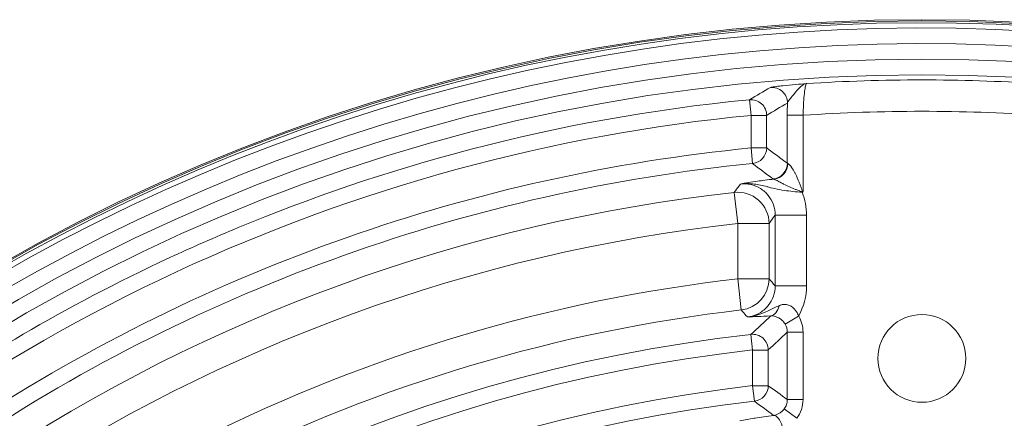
# Model space of a CAD drawing. Header units: inches. Extents: x 2.7 to 14.9, y -4.2 to 15.2.
# Tile 43 of 53: x 11.5 to 12.7, y 14.7 to 15.2. Entities that reach past the tile are written whole.
import ezdxf

# ---------------------------------------------------------------- set-up
doc = ezdxf.new("R2010")
doc.units = ezdxf.units.IN
doc.header["$MEASUREMENT"] = 0
doc.layers.add('Visible (ANSI)', color=7, linetype='Continuous', lineweight=18)
doc.layers.add('Visible Narrow (ANSI)', color=7, linetype='Continuous', lineweight=18)

msp = doc.modelspace()

# ---------------------------------------------------------------- linework, layer by layer
at = {"layer": 'Visible (ANSI)'}
for p, q in [((12.4371, 15.1249), (12.4371, 15.1249)), ((12.442, 15.1302), (12.442, 15.1302)), ((12.2425, 15.0772), (12.2425, 15.0772)), ((11.5742, 14.8784), (11.5742, 14.8784)), ((11.5742, 14.8784), (11.5742, 14.8784)), ((11.5825, 14.8605), (11.5825, 14.8605)), ((12.4379, 14.7147), (12.4222, 14.7265))]:
    msp.add_line(p, q, dxfattribs=at)
for centre, radius in [((12.5948, 12.8903), 2.3248), ((12.5948, 14.7899), 0.0551)]:
    msp.add_circle(centre, radius, dxfattribs=at)
msp.add_arc((12.5948, 12.8903), 2.3209, 13.8455, 166.4817, dxfattribs=at)
msp.add_ellipse((12.4079, 15.0346), major_axis=(-0.0013, -0.0196), ratio=0.962015, start_param=0.160863, end_param=1.635751, dxfattribs=at)
for points, knots in [([(12.4501, 15.1348), (12.4477, 15.1345), (12.4452, 15.1331), (12.4427, 15.1309), (12.4399, 15.1285), (12.4371, 15.1249), (12.4341, 15.1213), (12.4335, 15.1205), (12.4328, 15.1197), (12.4322, 15.1189), (12.4307, 15.1171), (12.4292, 15.1153), (12.4281, 15.1138), (12.4271, 15.1125), (12.4264, 15.1113), (12.4262, 15.1104)], [0, 0, 0, 0, 0.2892077, 0.2892077, 0.2892077, 0.6151792, 0.6151792, 0.6151792, 0.6872933, 0.6872933, 0.6872933, 0.8569977, 0.8569977, 0.8569977, 0.9996252, 0.9996252, 0.9996252, 0.9996252]), ([(12.4458, 14.9998), (12.4457, 14.9997), (12.4457, 14.9996), (12.4457, 14.9995), (12.4457, 14.9994), (12.4457, 14.9994), (12.4457, 14.9994), (12.4456, 14.9993), (12.4456, 14.9991), (12.4455, 14.9991), (12.4455, 14.999), (12.4454, 14.9989), (12.4454, 14.9989)], [0, 0, 0, 0, 0.3797686, 0.3797686, 0.3797686, 0.4761704, 0.4761704, 0.4761704, 0.7768668, 0.7768668, 0.7768668, 0.9990954, 0.9990954, 0.9990954, 0.9990954]), ([(12.4089, 14.7183), (12.4099, 14.7185), (12.4109, 14.7187), (12.412, 14.7191), (12.4153, 14.7201), (12.4191, 14.7225), (12.422, 14.7262), (12.4221, 14.7263), (12.4221, 14.7264), (12.4222, 14.7265)], [0, 0, 0, 0, 0.239969, 0.239969, 0.239969, 0.981214, 0.981214, 0.981214, 1, 1, 1, 1])]:
    msp.add_open_spline(points, degree=3, knots=knots, dxfattribs=at)
for points in [[(12.2055, 15.0909), (12.2055, 15.0909), (12.2055, 15.0909), (12.2055, 15.0909)], [(11.8317, 14.9907), (11.8317, 14.9907), (11.8317, 14.9907), (11.8318, 14.9908)], [(11.5752, 14.8789), (11.5752, 14.8789), (11.5752, 14.8789), (11.5751, 14.8789)]]:
    msp.add_open_spline(points, degree=3, dxfattribs=at)
at = {"layer": 'Visible Narrow (ANSI)'}
for p, q in [((12.3787, 15.1146), (12.3806, 15.095)), ((12.4002, 15.095), (12.3806, 15.095)), ((12.3806, 15.0541), (12.3806, 15.095)), ((12.4002, 15.095), (12.4002, 15.0541)), ((12.4261, 15.0348), (12.4261, 15.0951)), ((12.4458, 15.0951), (12.4261, 15.0951)), ((12.4458, 15.0951), (12.4458, 14.9998)), ((12.0165, 15.0488), (12.0164, 15.0489)), ((12.1126, 15.0522), (12.1126, 15.0522)), ((12.1313, 15.0563), (12.1313, 15.0563)), ((12.3825, 15.0345), (12.3806, 15.0541)), ((12.4002, 15.0541), (12.3806, 15.0541)), ((11.9315, 15.0037), (11.9315, 15.0037)), ((11.9133, 14.9979), (11.9133, 14.9979)), ((12.3639, 14.9592), (12.3595, 14.9983)), ((12.4109, 14.9697), (12.4502, 14.9697)), ((12.4109, 14.881), (12.4109, 14.9697)), ((12.4502, 14.9697), (12.4502, 14.881)), ((12.3639, 14.8898), (12.3639, 14.9592)), ((12.4032, 14.9592), (12.3639, 14.9592)), ((12.4032, 14.9592), (12.4032, 14.8898)), ((12.3684, 14.8507), (12.3639, 14.8898)), ((12.4032, 14.8898), (12.3639, 14.8898)), ((11.58, 14.8813), (11.58, 14.8813)), ((12.4109, 14.881), (12.4502, 14.881)), ((12.4137, 14.8416), (12.4137, 14.8416)), ((12.4403, 14.8428), (12.4234, 14.8328)), ((12.3826, 14.8004), (12.3805, 14.82)), ((12.4458, 14.8229), (12.4261, 14.8229)), ((12.4261, 14.7382), (12.4261, 14.8229)), ((12.4458, 14.8229), (12.4458, 14.7382)), ((12.3826, 14.7556), (12.3826, 14.8004)), ((12.3826, 14.8004), (12.4023, 14.8004)), ((12.4023, 14.8004), (12.4023, 14.7556)), ((12.3848, 14.7361), (12.3826, 14.7556)), ((12.3826, 14.7556), (12.4023, 14.7556)), ((12.4458, 14.7382), (12.4261, 14.7382))]:
    msp.add_line(p, q, dxfattribs=at)
for radius in [2.3232, 2.2751, 2.2554]:
    msp.add_circle((12.5948, 12.8903), radius, dxfattribs=at)
for radius, start, end in [(2.3144, 13.9829, 166.3443), (2.2947, 13.9388, 166.3884), (2.2492, 86.3094, 93.6906), (2.2098, 86.1324, 93.8676), (2.1211, 96.3691, 150.743), (2.0817, 96.3691, 150.743), (2.0128, 96.5883, 116.6371), (1.9734, 96.5883, 116.6371), (1.9415, 96.3394, 173.6606), (1.9219, 96.3394, 173.6606), (1.8774, 96.4903, 173.5097), (1.8577, 96.4903, 173.5097)]:
    msp.add_arc((12.5948, 12.8903), radius, start, end, dxfattribs=at)
for centre, major_axis, ratio, start_param, end_param in [((13.7222, 13.4229), (-2.5428, -0.7538), 0.793165, 5.010004, 5.021679), ((12.4066, 15.1104), (0.01, -0.017), 0.99816, 1.041351, 2.695225), ((12.3806, 15.095), (0.0101, -0.0169), 0.998139, 1.031786, 2.697924), ((14.1608, 12.8903), (3.0948, 0), 0.866223, 2.165775, 2.175956), ((12.4291, 15.0951), (0, 0.0578), 0.052336, 1.302578, 1.570787), ((12.3806, 15.0541), (-0.0117, -0.0158), 0.997885, 0.735631, 2.205658), ((7.1797, 12.8903), (-6.5236, 0), 0.553122, 3.778019, 3.784669), ((8.6435, 13.4891), (-4.9617, 0.671), 0.567409, 3.931003, 3.938859), ((12.4065, 15.0348), (-0.0118, -0.0158), 0.997864, 0.731197, 2.212292), ((12.4452, 15.0382), (-0.0191, -0.0033), 0.085887, 0.037552, 0.265195), ((12.4477, 15.0188), (-0.0395, -0.0034), 0.043546, 0.048557, 0.27035), ((12.3639, 14.9592), (0.0318, -0.0232), 0.998251, 0.631478, 2.31173), ((12.3471, 14.9652), (0.1021, 0.0172), 0.859518, 6.139164, 6.469788), ((12.3639, 14.8898), (-0.0296, -0.0259), 0.998597, 0.967715, 2.422172), ((12.363, 14.8809), (0.0872, 0.0013), 0.936355, 5.783973, 6.26973), ((12.4036, 14.8628), (0.0012, -0.0196), 0.645228, 0.057125, 1.174287), ((17.2414, 13.2296), (-5.7929, -0.43), 0.57703, 5.655961, 5.663824), ((12.4089, 14.8235), (-0.0091, 0.037), 0.96603, 4.463136, 5.012357), ((12.4076, 14.8231), (-0.0033, 0.0188), 0.968953, 4.53299, 5.081858), ((12.3826, 14.8004), (0.0136, -0.0143), 0.997399, 0.81269, 2.491575), ((18.3292, 12.8903), (6.8596, 0), 0.553122, 2.607167, 2.614029), ((12.3826, 14.7556), (-0.0116, -0.0159), 0.997912, 0.741436, 2.196922), ((7.9837, 12.8903), (-5.5584, 0), 0.553122, 3.786407, 3.793508), ((9.2304, 13.4082), (-4.2206, 0.5756), 0.566195, 3.940085, 3.948648), ((12.4125, 14.7363), (0.0112, 0.0344), 0.911265, 4.354517, 5.054701), ((12.4109, 14.6988), (-0.0025, 0.0195), 0.488721, 4.95227, 6.233167)]:
    msp.add_ellipse(centre, major_axis=major_axis, ratio=ratio, start_param=start_param, end_param=end_param, dxfattribs=at)
for points, knots in [([(12.4049, 15.13), (12.4052, 15.1302), (12.4065, 15.1304), (12.4085, 15.1307), (12.4105, 15.131), (12.4133, 15.1314), (12.4166, 15.1317), (12.4178, 15.1319), (12.419, 15.132), (12.4204, 15.1321), (12.4253, 15.1327), (12.431, 15.1332), (12.4368, 15.1337), (12.4411, 15.1341), (12.4456, 15.1345), (12.4501, 15.1348)], [0, 0, 0, 0, 0.2117394, 0.2117394, 0.2117394, 0.4222105, 0.4222105, 0.4222105, 0.499597, 0.499597, 0.499597, 0.7866007, 0.7866007, 0.7866007, 1, 1, 1, 1]), ([(12.4501, 15.1348), (12.4499, 15.1347), (12.4497, 15.1344), (12.4494, 15.1339), (12.4491, 15.1329), (12.4487, 15.1311), (12.4483, 15.1288), (12.448, 15.1264), (12.4476, 15.1234), (12.4473, 15.1199), (12.4469, 15.1164), (12.4466, 15.1124), (12.4464, 15.1082), (12.4461, 15.104), (12.4459, 15.0995), (12.4458, 15.0951)], [0, 0, 0, 0, 0.122783, 0.122783, 0.122783, 0.342112, 0.342112, 0.342112, 0.561655, 0.561655, 0.561655, 0.780899, 0.780899, 0.780899, 1, 1, 1, 1]), ([(10.3731, 13.1358), (10.3739, 13.1428), (10.3747, 13.1498), (10.3755, 13.1568), (10.404, 13.3942), (10.471, 13.6268), (10.5728, 13.8431), (10.5745, 13.8467), (10.5763, 13.8504), (10.5791, 13.8562), (10.5819, 13.8621), (10.5843, 13.8671), (10.5863, 13.8711), (10.5878, 13.8742), (10.589, 13.8768), (10.5901, 13.8789), (10.5911, 13.881), (10.5919, 13.8825), (10.5924, 13.8837), (10.5928, 13.8845), (10.5933, 13.8854), (10.5942, 13.8873), (10.5982, 13.8952), (10.6023, 13.9033), (10.606, 13.9106), (10.608, 13.9144), (10.6097, 13.9178), (10.6114, 13.9211), (10.6163, 13.9304), (10.6204, 13.9382), (10.6252, 13.947), (10.6279, 13.9521), (10.6307, 13.9573), (10.6337, 13.9628), (10.6449, 13.9832), (10.6585, 14.0073), (10.6783, 14.0402), (10.6792, 14.0417), (10.6802, 14.0432), (10.681, 14.0447), (10.6924, 14.0634), (10.7012, 14.0774), (10.7074, 14.0871), (10.7107, 14.0922), (10.7132, 14.0962), (10.7149, 14.0988), (10.7153, 14.0995), (10.7154, 14.0996), (10.7157, 14.1001), (10.716, 14.1005), (10.7165, 14.1013), (10.7177, 14.1031), (10.72, 14.1066), (10.7223, 14.1101), (10.7246, 14.1136), (10.727, 14.1173), (10.7294, 14.121), (10.7318, 14.1245), (10.7408, 14.1381), (10.7495, 14.1509), (10.7583, 14.1637), (10.7647, 14.1729), (10.7712, 14.1821), (10.7779, 14.1915), (10.7805, 14.1951), (10.7831, 14.1987), (10.7857, 14.2022), (10.8017, 14.2244), (10.8182, 14.2462), (10.835, 14.2677), (10.8448, 14.2802), (10.8547, 14.2926), (10.8648, 14.3049), (10.8698, 14.311), (10.8749, 14.3171), (10.8799, 14.3232), (10.8825, 14.3263), (10.885, 14.3293), (10.8868, 14.3314), (10.8877, 14.3324), (10.8878, 14.3325), (10.8878, 14.3326), (10.889, 14.334), (10.8997, 14.3468), (10.9205, 14.3704), (10.9309, 14.3822), (10.9439, 14.3966), (10.9596, 14.4136), (10.97, 14.4247), (10.9816, 14.4369), (10.9945, 14.4502), (11.0012, 14.457), (11.0085, 14.4644), (11.0144, 14.4703), (11.0166, 14.4725), (11.0177, 14.4735), (11.0177, 14.4736), (11.0185, 14.4744), (11.0234, 14.4793), (11.0326, 14.4883), (11.0449, 14.5003), (11.0648, 14.5196), (11.0931, 14.5452), (11.1417, 14.5894), (11.2151, 14.6529), (11.3201, 14.7258), (11.4074, 14.7864), (11.5168, 14.8535), (11.6521, 14.9165), (11.6796, 14.9293), (11.7081, 14.9418), (11.7376, 14.9541), (11.9131, 15.0269), (12.1277, 15.0902), (12.3787, 15.1146)], [0, 0, 0, 0, 0.006963, 0.006963, 0.006963, 0.242187, 0.242187, 0.242187, 0.246094, 0.246094, 0.246094, 0.25, 0.25, 0.25, 0.252947, 0.252947, 0.252947, 0.255859, 0.255859, 0.255859, 0.257812, 0.257812, 0.257812, 0.265625, 0.265625, 0.265625, 0.269651, 0.269651, 0.269651, 0.28125, 0.28125, 0.28125, 0.287882, 0.287882, 0.287882, 0.3125, 0.3125, 0.3125, 0.313641, 0.313641, 0.313641, 0.328125, 0.328125, 0.328125, 0.335937, 0.335937, 0.335937, 0.337891, 0.337891, 0.337891, 0.339844, 0.339844, 0.339844, 0.34375, 0.34375, 0.34375, 0.347897, 0.347897, 0.347897, 0.363618, 0.363618, 0.363618, 0.375, 0.375, 0.375, 0.379353, 0.379353, 0.379353, 0.40625, 0.40625, 0.40625, 0.421875, 0.421875, 0.421875, 0.429687, 0.429687, 0.429687, 0.433594, 0.433594, 0.433594, 0.435547, 0.435547, 0.435547, 0.46582, 0.46582, 0.46582, 0.480957, 0.480957, 0.480957, 0.490936, 0.490936, 0.490936, 0.496094, 0.496094, 0.496094, 0.498047, 0.498047, 0.498047, 0.552357, 0.552357, 0.552357, 0.625, 0.625, 0.625, 0.75, 0.75, 0.75, 0.853924, 0.853924, 0.853924, 0.875, 0.875, 0.875, 1, 1, 1, 1]), ([(12.3806, 15.095), (12.1318, 15.0708), (11.8871, 15.0041), (11.6604, 14.8986), (11.4338, 14.7932), (11.2255, 14.6494), (11.0464, 14.4742), (10.9596, 14.3894), (10.8803, 14.298), (10.8085, 14.2002), (10.8062, 14.197), (10.8046, 14.1948), (10.8016, 14.1907), (10.7957, 14.1825), (10.7905, 14.1752), (10.786, 14.1689), (10.7815, 14.1625), (10.7788, 14.1586), (10.7746, 14.1524), (10.7705, 14.1461), (10.7664, 14.1397), (10.7622, 14.1331), (10.7581, 14.1265), (10.7533, 14.1184), (10.7499, 14.1126), (10.7372, 14.0907), (10.7236, 14.0651), (10.7091, 14.0355), (10.7081, 14.0335), (10.7063, 14.0298), (10.7062, 14.0296), (10.7043, 14.0256), (10.6924, 14.0006), (10.6707, 13.9545), (10.6693, 13.9514), (10.6672, 13.947), (10.6663, 13.945), (10.6625, 13.9369), (10.6589, 13.9294), (10.6556, 13.9224), (10.6522, 13.9154), (10.6496, 13.91), (10.6462, 13.903), (10.6427, 13.8961), (10.6392, 13.8892), (10.6358, 13.8823), (10.6323, 13.8753), (10.628, 13.8669), (10.6253, 13.8615), (10.6172, 13.8454), (10.6078, 13.8256), (10.5971, 13.8021), (10.5936, 13.7942), (10.5892, 13.7844), (10.5861, 13.7773), (10.5736, 13.749), (10.5617, 13.7203), (10.5504, 13.6915), (10.5278, 13.6338), (10.5077, 13.5754), (10.49, 13.5157), (10.4545, 13.3964), (10.4294, 13.2752), (10.4146, 13.1522)], [0, 0, 0, 0, 0.25, 0.25, 0.25, 0.5, 0.5, 0.5, 0.621094, 0.621094, 0.621094, 0.625, 0.625, 0.625, 0.632812, 0.632812, 0.632812, 0.640625, 0.640625, 0.640625, 0.648437, 0.648437, 0.648437, 0.65625, 0.65625, 0.65625, 0.685547, 0.685547, 0.685547, 0.6875, 0.6875, 0.6875, 0.716797, 0.716797, 0.716797, 0.71875, 0.71875, 0.71875, 0.726562, 0.726562, 0.726562, 0.734375, 0.734375, 0.734375, 0.742187, 0.742187, 0.742187, 0.75, 0.75, 0.75, 0.773437, 0.773437, 0.773437, 0.78125, 0.78125, 0.78125, 0.8125, 0.8125, 0.8125, 0.875, 0.875, 0.875, 1, 1, 1, 1]), ([(10.6839, 13.9666), (10.6906, 13.9786), (10.6968, 13.9893), (10.7024, 13.9987), (10.7079, 14.0082), (10.7117, 14.0145), (10.7173, 14.0232), (10.7256, 14.0363), (10.7347, 14.0497), (10.7445, 14.0634), (10.7478, 14.068), (10.7521, 14.0739), (10.7546, 14.0773), (10.7721, 14.1009), (10.7954, 14.1298), (10.8245, 14.1642), (10.8287, 14.1692), (10.8338, 14.1752), (10.8374, 14.1793), (10.8498, 14.1938), (10.8622, 14.2082), (10.8746, 14.2227), (10.8764, 14.2248), (10.8793, 14.2283), (10.8799, 14.229), (10.884, 14.2337), (10.8952, 14.2471), (10.9135, 14.2691), (10.9161, 14.2722), (10.92, 14.2769), (10.9217, 14.279), (10.9495, 14.3124), (10.9781, 14.3449), (11.0079, 14.3767), (11.1273, 14.5042), (11.2601, 14.6157), (11.4063, 14.7111), (11.5526, 14.8066), (11.7092, 14.8837), (11.8728, 14.9413), (12.0363, 14.9989), (12.2068, 15.0369), (12.3806, 15.0541)], [0, 0, 0, 0, 0.015625, 0.015625, 0.015625, 0.03125, 0.03125, 0.03125, 0.054687, 0.054687, 0.054687, 0.0625, 0.0625, 0.0625, 0.117187, 0.117187, 0.117187, 0.125, 0.125, 0.125, 0.152344, 0.152344, 0.152344, 0.15625, 0.15625, 0.15625, 0.183594, 0.183594, 0.183594, 0.1875, 0.1875, 0.1875, 0.25, 0.25, 0.25, 0.5, 0.5, 0.5, 0.750018, 0.750018, 0.750018, 1, 1, 1, 1]), ([(12.3825, 15.0345), (12.0328, 14.9999), (11.692, 14.8781), (11.3996, 14.6831), (11.2621, 14.5914), (11.1352, 14.4839), (11.0223, 14.3633), (11.0075, 14.3476), (10.9931, 14.3317), (10.9788, 14.3155), (10.9717, 14.3074), (10.9646, 14.2993), (10.9576, 14.2911), (10.9506, 14.283), (10.9449, 14.2761), (10.9368, 14.2664), (10.9208, 14.2471), (10.9079, 14.2309), (10.8964, 14.2161), (10.8906, 14.2087), (10.8845, 14.2007), (10.878, 14.1921), (10.8748, 14.1878), (10.8714, 14.1834), (10.868, 14.1788), (10.8663, 14.1765), (10.8646, 14.1741), (10.8629, 14.1718), (10.8611, 14.1694), (10.8583, 14.1655), (10.8576, 14.1645), (10.8531, 14.1584), (10.8449, 14.1471), (10.8332, 14.1303), (10.8293, 14.1247), (10.8241, 14.1173), (10.8203, 14.1117), (10.809, 14.0952), (10.7996, 14.0809), (10.7919, 14.069), (10.7893, 14.065), (10.7879, 14.0629), (10.7847, 14.0579), (10.7783, 14.0479), (10.7723, 14.0384), (10.7666, 14.0292), (10.7638, 14.0247), (10.7611, 14.0202), (10.7584, 14.0158), (10.7571, 14.0137), (10.7558, 14.0115), (10.7545, 14.0094), (10.7532, 14.0072), (10.7512, 14.004), (10.7506, 14.0031), (10.746, 13.9953), (10.7348, 13.9769), (10.7181, 13.9473)], [0, 0, 0, 0, 0.510151, 0.510151, 0.510151, 0.75, 0.75, 0.75, 0.78125, 0.78125, 0.78125, 0.796875, 0.796875, 0.796875, 0.8125, 0.8125, 0.8125, 0.84375, 0.84375, 0.84375, 0.859375, 0.859375, 0.859375, 0.867188, 0.867188, 0.867188, 0.871094, 0.871094, 0.871094, 0.875, 0.875, 0.875, 0.898438, 0.898438, 0.898438, 0.90625, 0.90625, 0.90625, 0.929688, 0.929688, 0.929688, 0.9375, 0.9375, 0.9375, 0.953125, 0.953125, 0.953125, 0.960938, 0.960938, 0.960938, 0.964844, 0.964844, 0.964844, 0.96875, 0.96875, 0.96875, 1, 1, 1, 1]), ([(12.4268, 15.0346), (12.4279, 15.0344), (12.43, 15.0321), (12.4318, 15.0293), (12.4331, 15.0273), (12.4345, 15.0251), (12.4357, 15.0227), (12.4358, 15.0224), (12.436, 15.0221), (12.4362, 15.0217), (12.4379, 15.0183), (12.4394, 15.0147), (12.4409, 15.0111), (12.4414, 15.0096), (12.442, 15.0082), (12.4425, 15.0067), (12.4428, 15.006), (12.4431, 15.0053), (12.4433, 15.0046), (12.4435, 15.0041), (12.4437, 15.0037), (12.4438, 15.0032), (12.4441, 15.0026), (12.4443, 15.0019), (12.4445, 15.0013), (12.4447, 15.0008), (12.4449, 15.0002), (12.4452, 14.9997), (12.4452, 14.9995), (12.4453, 14.9994), (12.4454, 14.9993), (12.4456, 14.9991), (12.4457, 14.9996), (12.4458, 14.9998)], [0, 0, 0, 0, 0.249122, 0.249122, 0.249122, 0.428396, 0.428396, 0.428396, 0.453714, 0.453714, 0.453714, 0.709769, 0.709769, 0.709769, 0.810981, 0.810981, 0.810981, 0.859914, 0.859914, 0.859914, 0.8926, 0.8926, 0.8926, 0.93593, 0.93593, 0.93593, 0.974321, 0.974321, 0.974321, 0.983911, 0.983911, 0.983911, 1, 1, 1, 1]), ([(12.3674, 15.0088), (12.3705, 15.0094), (12.3738, 15.01), (12.3774, 15.0106), (12.3808, 15.0111), (12.3845, 15.0117), (12.3886, 15.0123), (12.3915, 15.0127), (12.3947, 15.0132), (12.3981, 15.0136), (12.4017, 15.0141), (12.4056, 15.0145), (12.4096, 15.015)], [0, 0, 0, 0, 0.2925292, 0.2925292, 0.2925292, 0.5766801, 0.5766801, 0.5766801, 0.7832877, 0.7832877, 0.7832877, 0.9999933, 0.9999933, 0.9999933, 0.9999933]), ([(12.4454, 14.9989), (12.4452, 14.9989), (12.445, 14.9989), (12.4448, 14.999), (12.4445, 14.999), (12.4443, 14.9991), (12.444, 14.9992), (12.4436, 14.9993), (12.4432, 14.9995), (12.4428, 14.9996), (12.442, 14.9999), (12.4411, 15.0003), (12.4402, 15.0006), (12.4389, 15.0011), (12.4376, 15.0016), (12.4363, 15.0021), (12.4313, 15.0042), (12.4263, 15.0064), (12.4214, 15.0088), (12.42, 15.0095), (12.4186, 15.0103), (12.4172, 15.0109), (12.4163, 15.0114), (12.4153, 15.0119), (12.4145, 15.0124), (12.4136, 15.0129), (12.4127, 15.0133), (12.412, 15.0137), (12.4117, 15.0139), (12.4113, 15.0141), (12.411, 15.0142), (12.4105, 15.0145), (12.41, 15.0147), (12.4098, 15.0149), (12.4097, 15.0149), (12.4096, 15.015), (12.4096, 15.015)], [0, 0, 0, 0, 0.012971, 0.012971, 0.012971, 0.032091, 0.032091, 0.032091, 0.059724, 0.059724, 0.059724, 0.12171, 0.12171, 0.12171, 0.215763, 0.215763, 0.215763, 0.581849, 0.581849, 0.581849, 0.687382, 0.687382, 0.687382, 0.761717, 0.761717, 0.761717, 0.839125, 0.839125, 0.839125, 0.880123, 0.880123, 0.880123, 0.961974, 0.961974, 0.961974, 1, 1, 1, 1]), ([(12.3595, 14.9983), (12.36, 14.9989), (12.3605, 14.9996), (12.361, 15.0002), (12.3631, 15.0031), (12.3653, 15.0059), (12.3674, 15.0088)], [0, 0, 0, 0, 0.18615, 0.18615, 0.18615, 1, 1, 1, 1]), ([(12.4447, 14.9984), (12.4369, 14.999), (12.4293, 14.9997), (12.4222, 15.0008), (12.4181, 15.0014), (12.4142, 15.0021), (12.4104, 15.003), (12.4072, 15.0037), (12.4039, 15.0046), (12.4007, 15.0055), (12.3953, 15.0069), (12.3899, 15.0082), (12.3844, 15.0088), (12.3788, 15.0095), (12.3732, 15.0096), (12.3674, 15.0088)], [0.0007029, 0.0007029, 0.0007029, 0.0007029, 0.2660808, 0.2660808, 0.2660808, 0.4197353, 0.4197353, 0.4197353, 0.5514674, 0.5514674, 0.5514674, 0.7718752, 0.7718752, 0.7718752, 1, 1, 1, 1]), ([(12.4109, 14.9697), (12.4109, 14.9741), (12.4102, 14.9785), (12.4087, 14.9827), (12.4073, 14.9869), (12.4051, 14.9909), (12.4023, 14.9943), (12.3996, 14.9977), (12.3962, 15.0008), (12.3924, 15.0031), (12.3887, 15.0054), (12.3845, 15.0071), (12.3802, 15.0081), (12.376, 15.009), (12.3716, 15.0093), (12.3674, 15.0088)], [0, 0, 0, 0, 0.201588, 0.201588, 0.201588, 0.402879, 0.402879, 0.402879, 0.603765, 0.603765, 0.603765, 0.804517, 0.804517, 0.804517, 1, 1, 1, 1]), ([(12.4454, 14.9989), (12.4453, 14.9988), (12.4452, 14.9987), (12.445, 14.9986), (12.4449, 14.9986), (12.4449, 14.9985), (12.4449, 14.9985), (12.4447, 14.9984)], [-0.000716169, -0.000716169, -0.000716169, -0.000716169, -0.000382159, -0.000382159, 0, 0, 0.000339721, 0.000339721, 0.000339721, 0.000339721]), ([(12.376, 14.8419), (12.3774, 14.8421), (12.3788, 14.8423), (12.3802, 14.8426), (12.3845, 14.8436), (12.3887, 14.8453), (12.3924, 14.8476), (12.3962, 14.8499), (12.3996, 14.853), (12.4023, 14.8564), (12.4051, 14.8598), (12.4072, 14.8638), (12.4087, 14.868), (12.4102, 14.8721), (12.4109, 14.8766), (12.4109, 14.881)], [0, 0, 0, 0, 0.074474, 0.074474, 0.074474, 0.305618, 0.305618, 0.305618, 0.536786, 0.536786, 0.536786, 0.768266, 0.768266, 0.768266, 1, 1, 1, 1]), ([(12.376, 14.8419), (12.3801, 14.8423), (12.3841, 14.843), (12.388, 14.8441), (12.3975, 14.8468), (12.4065, 14.8519), (12.4157, 14.856)], [0, 0, 0, 0, 0.287876, 0.287876, 0.287876, 1, 1, 1, 1]), ([(12.4157, 14.856), (12.4158, 14.8561), (12.4159, 14.8561), (12.4161, 14.8562), (12.4167, 14.8564), (12.4173, 14.8567), (12.4179, 14.8569), (12.4201, 14.8576), (12.4225, 14.8579), (12.4249, 14.8575), (12.4267, 14.8573), (12.4286, 14.8566), (12.4304, 14.8556), (12.4307, 14.8555), (12.431, 14.8553), (12.4313, 14.8551), (12.4332, 14.8538), (12.435, 14.8521), (12.4364, 14.8502), (12.4368, 14.8497), (12.4371, 14.8493), (12.4374, 14.8488), (12.4386, 14.8469), (12.4396, 14.8449), (12.4402, 14.8429)], [0.0000045, 0.0000045, 0.0000045, 0.0000045, 0.0169096, 0.0169096, 0.0169096, 0.0823193, 0.0823193, 0.0823193, 0.3222629, 0.3222629, 0.3222629, 0.5120706, 0.5120706, 0.5120706, 0.5452366, 0.5452366, 0.5452366, 0.7568637, 0.7568637, 0.7568637, 0.8069299, 0.8069299, 0.8069299, 1, 1, 1, 1]), ([(12.376, 14.8419), (12.3755, 14.8425), (12.375, 14.843), (12.3746, 14.8435), (12.3725, 14.8459), (12.3705, 14.8483), (12.3684, 14.8507)], [0, 0, 0, 0, 0.186289, 0.186289, 0.186289, 1, 1, 1, 1]), ([(12.4234, 14.8328), (12.4227, 14.8341), (12.4217, 14.8354), (12.4208, 14.8364), (12.4195, 14.8378), (12.4182, 14.8389), (12.4168, 14.8398), (12.4165, 14.84), (12.4162, 14.8402), (12.4159, 14.8404), (12.4156, 14.8406), (12.4153, 14.8408), (12.415, 14.8409), (12.4137, 14.8416), (12.4124, 14.8421), (12.4112, 14.8425), (12.4092, 14.8431), (12.4074, 14.8433), (12.4057, 14.8433), (12.4056, 14.8433), (12.4055, 14.8433), (12.4055, 14.8433)], [0, 0, 0, 0, 0.156128, 0.156128, 0.156128, 0.352782, 0.352782, 0.352782, 0.398079, 0.398079, 0.398079, 0.443303, 0.443303, 0.443303, 0.641561, 0.641561, 0.641561, 0.982363, 0.982363, 0.982363, 1, 1, 1, 1]), ([(12.4222, 14.7265), (12.4234, 14.728), (12.4244, 14.7298), (12.425, 14.7317), (12.4257, 14.7338), (12.4261, 14.736), (12.4261, 14.7382)], [0, 0, 0, 0, 0.47395, 0.47395, 0.47395, 1, 1, 1, 1]), ([(12.3667, 14.7115), (12.3695, 14.712), (12.3725, 14.7126), (12.3757, 14.7132), (12.3785, 14.7137), (12.3814, 14.7143), (12.3846, 14.7148), (12.385, 14.7149), (12.3854, 14.7149), (12.3858, 14.715), (12.3924, 14.7161), (12.4002, 14.7172), (12.4089, 14.7183)], [0, 0, 0, 0, 0.267957, 0.267957, 0.267957, 0.499685, 0.499685, 0.499685, 0.528912, 0.528912, 0.528912, 1, 1, 1, 1])]:
    msp.add_open_spline(points, degree=3, knots=knots, dxfattribs=at)
for points in [[(12.3838, 15.0089), (12.3837, 15.0089), (12.3837, 15.0088), (12.3837, 15.0088)], [(12.4016, 15.0052), (12.4016, 15.0052), (12.4015, 15.0051), (12.4014, 15.0051)], [(12.4109, 14.9697), (12.4083, 14.9662), (12.4058, 14.9627), (12.4032, 14.9592)], [(12.4032, 14.8898), (12.4058, 14.8869), (12.4083, 14.8839), (12.4109, 14.881)], [(11.6048, 14.8718), (11.6048, 14.8718), (11.6048, 14.8718), (11.6048, 14.8718)], [(12.4091, 14.853), (12.4092, 14.8529), (12.4092, 14.8529), (12.4092, 14.8529)], [(12.4055, 14.8433), (12.3931, 14.8425), (12.3841, 14.8422), (12.376, 14.8419)], [(12.4021, 14.8495), (12.4021, 14.8495), (12.402, 14.8495), (12.402, 14.8496)]]:
    msp.add_open_spline(points, degree=3, dxfattribs=at)

doc.saveas('drawing.dxf')
